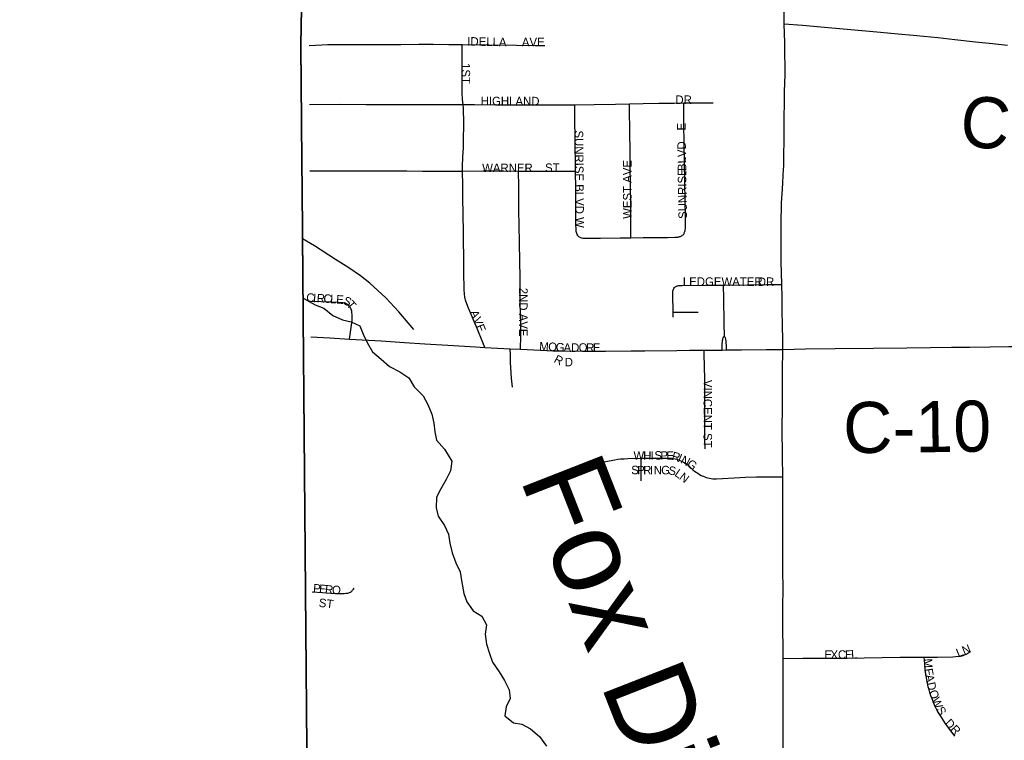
# Model space of a CAD drawing. Header units: feet. Extents: x 2113747 to 29971100, y 960708 to 6252803.
# Tile 12 of 225: x 2272193 to 2277977, y 1110936 to 1115169. Entities that reach past the tile are written whole.
import ezdxf

# ---------------------------------------------------------------- set-up
doc = ezdxf.new("R2010")
doc.units = ezdxf.units.FT
doc.header["$MEASUREMENT"] = 0
doc.linetypes.add('OhDOT_USTN3', pattern=[0.22, 0.165, -0.055])
doc.linetypes.add('rr2', pattern=[0])
for name, color, linetype in [('0_Xref', 7, 'Continuous'), ('GM_X_Adjacent_County', 251, 'OhDOT_USTN3'), ('GM_X_City_Street', 251, 'Continuous'), ('GM_X_City_Street_Text', 251, 'Continuous'), ('GM_X_County', 251, 'OhDOT_USTN3'), ('GM_X_County_Road', 3, 'Continuous'), ('GM_X_County_Road_Text', 3, 'Continuous'), ('GM_X_Minor_River', 5, 'Continuous'), ('GM_X_Minor_River_Text', 5, 'Continuous'), ('GM_X_Rail_Line', 251, 'rr2'), ('GM_X_Township', 7, 'OhDOT_USTN3'), ('GM_X_Township_Road', 4, 'Continuous'), ('GM_X_Township_Subdivision', 4, 'Continuous'), ('GM_X_Township_Subdivision_Text', 4, 'Continuous')]:
    doc.layers.add(name, color=color, linetype=linetype)
doc.styles.add('Styledgn030', font='dgn030.shx')
doc.styles.add('Styledgn031', font='dgn031.shx')

# ---------------------------------------------------------------- blocks, each defined once
blk = doc.blocks.new('POR')
at = {"layer": 'GM_X_Adjacent_County', "flags": 128}
blk.add_lwpolyline([(2192629.9, 1167519.5), (2192631.2, 1170403.5), (2192632.8, 1173672.8), (2192633.8, 1175629.5), (2192671.1, 1181169.3), (2192669.3, 1184775.1), (2192667.8, 1187766.9), (2192660.9, 1188884.7), (2192638, 1192623.1), (2192637, 1192687), (2192624.5, 1194837.8), (2192737.6, 1194839.7), (2198605.6, 1194974.2), (2199009.7, 1194982.8), (2204631.8, 1195039.6), (2205347.9, 1195050.5), (2205386.6, 1195051.1), (2205910.4, 1195059.1), (2205996.9, 1195060.4), (2208466.7, 1195086.6), (2214754.4, 1195227), (2218436, 1195308), (2224284, 1195428.9), (2225752.4, 1195457.9), (2225462.4, 1195534.2), (2225401.5, 1195595.2), (2225364.4, 1195690.5), (2225385.6, 1195870.7), (2225422.7, 1195968.7), (2225454.5, 1196101.2), (2225555.1, 1196175.4), (2225730, 1196146.2), (2225936.7, 1196103.9), (2226103.6, 1195950.2), (2226196.3, 1195762.1), (2226318.2, 1195778), (2226413.6, 1195876), (2226477.1, 1196119.8), (2226432.1, 1196339.7), (2226254.6, 1196527.8), (2226111.5, 1196633.7), (2226016.1, 1196776.8), (2225706.3, 1197037.8), (2225597.5, 1197214), (2225541.9, 1197428.6), (2225549.8, 1197574.3), (2225533.9, 1197682.9), (2225510.1, 1197751.8), (2225433.3, 1197823.4), (2225319.3, 1197810.1), (2225163, 1197849.8), (2225022.6, 1197884.3), (2224866.2, 1197995.8), (2224773.6, 1198237.6), (2224766.2, 1198416.3), (2224818.6, 1198832.8), (2224831.8, 1198917.6), (2224868.9, 1199050.1), (2224916.6, 1199124.2), (2224988.2, 1199164), (2225078.2, 1199177.2), (2225210.7, 1199142.8), (2225361.7, 1199058), (2225454.5, 1198986.5), (2225541.9, 1198975.9), (2225626.7, 1199020.9), (2225653.2, 1199068.6), (2225634.6, 1199164), (2225576.3, 1199317.6), (2225558.1, 1199409.1), (2225502.1, 1199640.9), (2225359.1, 1199810.4), (2225210.7, 1199887.3), (2225033.2, 1199916.4), (2224903.4, 1199927), (2224733.8, 1199887.3), (2224588.1, 1199836.9), (2224426.5, 1199852.8), (2224304.6, 1199924.4), (2224140.3, 1200009.2), (2224033.1, 1200099.2), (2223933.7, 1200223.8), (2223870.1, 1200324.4), (2223843.6, 1200456.9), (2223875.4, 1200570.8), (2223989.3, 1200713.9), (2224135, 1200891.4), (2224264.9, 1201013.3), (2224315.2, 1201058.3), (2224325.8, 1201095.4), (2224307.2, 1201143.1), (2224270.1, 1201185.5), (2224190.7, 1201257), (2224050.2, 1201262.3), (2223875.4, 1201254.4), (2223719.1, 1201259.7), (2223624.4, 1201296.8), (2223554.8, 1201352.4), (2223464.7, 1201458.4), (2223422.3, 1201569.7), (2223427.6, 1201646.5), (2223462.1, 1201752.5), (2223552.1, 1201842.6), (2223692.6, 1201903.5), (2223840.9, 1201967.1), (2223893.9, 1201998.9), (2223939, 1202043.9), (2223962.8, 1202134), (2223909.8, 1202269.1), (2223851.5, 1202340.7), (2223774.7, 1202356.6), (2223692.6, 1202348.6), (2223578.6, 1202303.6), (2223491.2, 1202258.5), (2223382.6, 1202226.8), (2223303.1, 1202247.9), (2223247.5, 1202300.9), (2223215.7, 1202377.8), (2223197.1, 1202483.7), (2223244.8, 1202642.7), (2223353.4, 1202799), (2223454.1, 1202942.1), (2223462.1, 1203018.9), (2223462.1, 1203064), (2223390.5, 1203188.5), (2223235.7, 1203282.8), (2223181.3, 1203339.3), (2223130.4, 1203395.8), (2223116.3, 1203463.6), (2223153, 1203562.4), (2223226.5, 1203633.1), (2223288.6, 1203695.2), (2223316.9, 1203765.9), (2223297.1, 1203887.3), (2223251.9, 1203949.5), (2223175.6, 1203974.9), (2223085.2, 1203955.1), (2223006.1, 1203918.4), (2222935.5, 1203853.4), (2222850.7, 1203698), (2222740.6, 1203607.6), (2222675.6, 1203593.5), (2222616.2, 1203610.5), (2222559.7, 1203698), (2222463.7, 1204073.8), (2222458, 1204285.7), (2222497.6, 1204359.1), (2222596.5, 1204452.4), (2222805.5, 1204585.1), (2222929.8, 1204675.6), (2222992, 1204740.5), (2223006.1, 1204788.6), (2222972.2, 1204847.9), (2222910.1, 1204912.9), (2222760.3, 1204955.2), (2222599.3, 1204969.4), (2222480.6, 1205008.9), (2222404.4, 1205076.7), (2222263.1, 1205240.6), (2222181.2, 1205336.6), (2222079.5, 1205407.3), (2221966.5, 1205441.2), (2221881.7, 1205472.2), (2221797, 1205516.5), (2221703.7, 1205619.2), (2221630.3, 1205687), (2221562.5, 1205698.3), (2221463.6, 1205681.3), (2221311, 1205613.5), (2221195.2, 1205576.8), (2221070.9, 1205582.4), (2220859, 1205622), (2220743.2, 1205681.3), (2220576.5, 1205822.6), (2220455, 1205944), (2220302.4, 1206023.1), (2220181, 1206074), (2220090.6, 1206150.3), (2220048.2, 1206308.5), (2220039.7, 1206483.6), (2219974.7, 1206616.4), (2219935.2, 1206709.7), (2219898.5, 1206817), (2219906.9, 1206918.7), (2220005.8, 1207031.7), (2220152.7, 1207136.3), (2220291.1, 1207226.7), (2220373.1, 1207288.8), (2220421.9, 1207378.1), (2220410.9, 1207565.9), (2220407.2, 1207760.7), (2220339.7, 1208008), (2220291, 1208255.3), (2220324.8, 1208431.4), (2220444.6, 1208768.6), (2220470.9, 1208944.7), (2220422.2, 1209154.5), (2220328.5, 1209281.8), (2220103.7, 1209491.7), (2219826.5, 1209709), (2219691.6, 1209851.3), (2219429.3, 1210203.5), (2219283.2, 1210473.3), (2219245.7, 1210694.3), (2219320.7, 1211065.2), (2219356.9, 1211201.2), (2219410.6, 1211402.4), (2219451.8, 1211743.4), (2219388.1, 1211971.9), (2219215.8, 1212230.4), (2219028.4, 1212466.5), (2218661.3, 1212777.4), (2218365.3, 1213088.4), (2218207.9, 1213346.9), (2218114.2, 1213710.3), (2218088, 1214032.6), (2218118, 1214403.5), (2218200.4, 1214647), (2218372.8, 1214973), (2218440.2, 1215096.6), (2218541.4, 1215411.3), (2218635, 1215696.1), (2218743.7, 1215898.4), (2218886.1, 1216149.4), (2219047.2, 1216370.4), (2219095.9, 1216516.6), (2219144.6, 1216741.4), (2219144.6, 1216921.2), (2219118.3, 1217142.2), (2219133.3, 1217333.3), (2219144.6, 1217520.7), (2219065.9, 1217816.6), (2219058.4, 1218048.9), (2219054.6, 1218326.2), (2219075.1, 1218515), (2219103.6, 1218655.5), (2219090, 1218753.5), (2219032.2, 1218921.9), (2218878.6, 1219180.4), (2218788.6, 1219296.6), (2218691.2, 1219360.2), (2218575.1, 1219379), (2218297.8, 1219382.7), (2217968.1, 1219292.8), (2217739.6, 1219274.1), (2217544.8, 1219307.8), (2217436.1, 1219296.6), (2217237.5, 1219296.6), (2217140.1, 1219345.3), (2217039, 1219457.7), (2216781, 1219756.6), (2216623.1, 1220057.1), (2216570, 1220251), (2216533.2, 1220570.4), (2216540.7, 1220686.5), (2216551.9, 1220843.9), (2216668.1, 1220915.1), (2216847.9, 1220915.1), (2217027.7, 1220836.4), (2217394.9, 1220686.5), (2217522.3, 1220769), (2217675.9, 1220956.3), (2217732.1, 1221094.9), (2217720.9, 1221244.8), (2217683.4, 1221394.7), (2217559.6, 1221466.3), (2217447.4, 1221394.7), (2217323.7, 1221398.4), (2217147.6, 1221465.8), (2216990.3, 1221615.7), (2216922.8, 1221671.9), (2216776.7, 1221754.3), (2216638.1, 1221784.3), (2216499.5, 1221758.1), (2216364.6, 1221701.9), (2216282.2, 1221679.4), (2216188.5, 1221761.8), (2216154.8, 1221904.2), (2216195, 1221993.3), (2217854.6, 1222013.8), (2218902.3, 1222026.2), (2221110.2, 1222044.8), (2224969.7, 1222054.4), (2226270.9, 1222054.4), (2227184.2, 1222047.2), (2228798.4, 1222028), (2230481.2, 1221983), (2231335, 1221970.9), (2233013.3, 1221964.2), (2233375.5, 1221985.7), (2235298.9, 1222030.3), (2235886, 1222018.9), (2238008.6, 1221951.6), (2239797.9, 1221947.1), (2240042.3, 1221946.5), (2240473.1, 1221945.4), (2240926.8, 1221944.3), (2242478.9, 1221940.4), (2243220.1, 1221938.8), (2246206.9, 1221908.5), (2259652.5, 1221764.6), (2265464.6, 1221710.9), (2271661.6, 1221657), (2271878.3, 1221655.1), (2272245.5, 1221652), (2272941.3, 1221646.2), (2272946, 1221095.4), (2272949.1, 1220734.4), (2272952.1, 1220381.2), (2272955.4, 1219996), (2272959.4, 1219526.6), (2272961.9, 1219224.8), (2272968.2, 1218487.3), (2272977.4, 1217406), (2272974.8, 1216501), (2272990.9, 1215563.4), (2273071.2, 1206556.1), (2273192.8, 1198453.5), (2273152, 1195400.2), (2273227.8, 1192712.3), (2273176, 1191452.9), (2273163.7, 1190519), (2273216.2, 1187364.3), (2273321.3, 1182083.5), (2273359.1, 1179653.6), (2273351.3, 1179125), (2273357.7, 1177775.8), (2273384.1, 1177023.3), (2273394.3, 1176620.2), (2273391.7, 1176176.2), (2273414.8, 1174719.8), (2273428, 1173103.9), (2273425.8, 1173043.6), (2273462.1, 1168895.5), (2273464.5, 1168621), (2273485.8, 1167056), (2273539.3, 1163371.7), (2273559.6, 1160545.6), (2273585.4, 1158808.2), (2273596.3, 1155295.4), (2273631.6, 1150488), (2273636.5, 1149823), (2273644.5, 1148717.3), (2273648.4, 1148193.1), (2273652, 1147705.5), (2273706.6, 1144116.6), (2273707.6, 1143905.8), (2273727.1, 1137671.6), (2273735.1, 1134958.5), (2273761.9, 1131307.3), (2273776.3, 1128907.7), (2273781.7, 1128012.6), (2273782.4, 1127896.3), (2273784.2, 1127598.8), (2273791.5, 1126394.8), (2273793.6, 1126045), (2273794.2, 1125937.8), (2273799.7, 1125028), (2273809.4, 1124393.2), (2273866, 1121326.5), (2273859.4, 1119169.8), (2273876.6, 1118816.7), (2273877.6, 1116829.3), (2273844.6, 1115019.5), (2273847.8, 1114656.2), (2273851, 1114280.8), (2273852.3, 1114201.4), (2273856.5, 1113636.4), (2273857.2, 1113574.9), (2273859.5, 1113280.7), (2273861.4, 1113068.9), (2273868, 1112293.9), (2273872.2, 1111793.8), (2273877.5, 1111173.5), (2273881.1, 1110747.6), (2273883.9, 1110420.3), (2273884.8, 1110318.2), (2273888.6, 1109866.3), (2273890, 1109707.5), (2273891.8, 1109492.1), (2273890.4, 1108659.3), (2273894.8, 1107881.1), (2273927.6, 1105260.2), (2273922.8, 1103968.8), (2273943.7, 1101977.2), (2274002.6, 1096381.5), (2274018.6, 1094549.4), (2274044.9, 1093010.2), (2274048.7, 1092052.6), (2274067.2, 1090515.4), (2273842.4, 1090510.7), (2272585.3, 1090487.3), (2271751, 1090471.4), (2270733.1, 1090435.2), (2268200, 1090404.7), (2267777.9, 1090417.9), (2267760.3, 1089303.9), (2267673.8, 1087761.6), (2267628.1, 1085889.8), (2267594, 1084591.7), (2267582.7, 1084034.8), (2267570.3, 1083741), (2267407.2, 1076550.8), (2267310.2, 1072879), (2267224, 1068545.6), (2267218.3, 1067679.9), (2267123.1, 1064546.5), (2267119.1, 1064405.2), (2267104.5, 1064277.9), (2267008.7, 1060529.1), (2266029.7, 1060557.9), (2264763.9, 1060590.1), (2264178.8, 1060604.7), (2263522.7, 1060622.5), (2262904.9, 1060648.5), (2262577.6, 1060658), (2262494, 1060660.5), (2262467.7, 1060661.6), (2262069.3, 1060670.2), (2259905, 1060723.2), (2259350.2, 1060738.4), (2254917, 1060859.8), (2252021.6, 1060939.2), (2251064.1, 1060965.4), (2247613.1, 1061077.2), (2245772.7, 1061157), (2240478.8, 1061338.5), (2240258.8, 1061346.5), (2239174.2, 1061389.9), (2237828.1, 1061435.5), (2234872.6, 1061543.7), (2228637.7, 1061772), (2226856.4, 1061837.2), (2226221.3, 1061860.2), (2224371, 1061928), (2218716.2, 1062135.2), (2216024.1, 1062233.7), (2214252.3, 1062298.5), (2212077.5, 1062441.6), (2210447.7, 1062486), (2205425.9, 1062621.2), (2204591.8, 1062651.7), (2204074.2, 1062670.6), (2204061.3, 1063896.1), (2204018.7, 1067962.2), (2204017.8, 1068050.4), (2203986, 1071081.2), (2203969.1, 1073268.3), (2203919.7, 1078642.6), (2203897.5, 1079534.1), (2203924.1, 1083121.6), (2203902.3, 1084169), (2203923.9, 1085136.9), (2203915.9, 1085866.3), (2203909.3, 1086297.6), (2203904.8, 1086751.9), (2203874, 1089335.2), (2203868.8, 1089766.1), (2203327, 1089754.3), (2199689.1, 1089719.7), (2199501.9, 1089724.5), (2198608.4, 1089725.7), (2198226.9, 1089714.9), (2197797.6, 1089712.6), (2197121.5, 1089708), (2195423.4, 1089702.7), (2195255.6, 1089694.6), (2194546.9, 1089678.2), (2193306.3, 1089676.1), (2192605.8, 1089671.9), (2192619.6, 1092103.3), (2192625.3, 1092537.8), (2192655.8, 1094119.7), (2192658.9, 1095336.3), (2192658, 1095922.6), (2192588.6, 1099321.9), (2192674.5, 1103192.8), (2192654.8, 1107795.5), (2192654.1, 1108034.1), (2192653, 1108439.7), (2192666.1, 1108661.5), (2192655.7, 1108900), (2192656.8, 1109082.6), (2192653.9, 1109924.3), (2192636.4, 1110046.8), (2192644.4, 1110728.7), (2192636.8, 1111737.7), (2192634.1, 1112042.6), (2192629.5, 1112563.6), (2192567, 1113876.2), (2192570.8, 1115766.5), (2192562.7, 1116200.3), (2192562.2, 1116521.2), (2192561.7, 1116842), (2192568.4, 1119398.8), (2192556.7, 1120002.2), (2192551.5, 1123337.2), (2192552.2, 1123393.2), (2192559.7, 1126775.7), (2192557.3, 1127768), (2192541.4, 1130026.9), (2192543.4, 1132645.5), (2192543.5, 1135846.7), (2192542.4, 1136084.5), (2192539.5, 1136744.2), (2192530.1, 1137575), (2192539.4, 1140482.2), (2192538.9, 1143380.8), (2192552.3, 1147211.2), (2192555.8, 1148675.9), (2192557.2, 1148924), (2192558, 1149453.5), (2192561.9, 1150576.9), (2192568.8, 1152460.6), (2192570.2, 1152862.8), (2192571.3, 1153175.8), (2192574.9, 1154176.3), (2192587.8, 1155252.3), (2192594.1, 1158494.9), (2192604.3, 1162456.4), (2192620.3, 1166969.1), (2192629.9, 1167519.5)], dxfattribs=at)
at = {"layer": 'GM_X_City_Street', "flags": 128}
for points in [[(2273893, 1115017.5), (2273968.3, 1115021.3), (2274002.9, 1115022.7), (2274041.2, 1115023.4), (2274153.7, 1115023.7), (2274284.2, 1115023.7), (2274431.5, 1115023.9), (2274537.4, 1115024.4), (2274622.7, 1115024.8), (2274714.4, 1115024), (2274793.1, 1115022.7)], [(2274797.4, 1114670.9), (2274796.1, 1114685.2), (2274794.8, 1114701.7), (2274793, 1114738), (2274791.7, 1114795.3), (2274791.6, 1114844.3), (2274792.4, 1114916.5), (2274793.1, 1115022.7)], [(2274793.1, 1115022.7), (2274948.5, 1115020.8), (2275110.7, 1115019.6), (2275221.7, 1115018.1), (2275277, 1115017.5)], [(2275453.8, 1114669.5), (2275567.6, 1114671.3), (2275692.7, 1114673.2), (2275774.7, 1114674.4)], [(2275774.7, 1114674.4), (2275856, 1114676.1), (2275947.7, 1114677.9), (2276037.1, 1114679.1), (2276095.4, 1114679.7)], [(2275783.1, 1113888.5), (2275782.9, 1113950.6), (2275782.3, 1114079.5), (2275780.4, 1114203.3), (2275779.2, 1114304.3), (2275778.7, 1114391.9), (2275777.4, 1114512.5), (2275775.4, 1114642.3), (2275774.7, 1114674.4)], [(2276090.3, 1113904.7), (2276092.6, 1113907.5), (2276094.2, 1113910), (2276095.9, 1113913), (2276097.4, 1113916.9), (2276099.1, 1113921), (2276100.7, 1113925.3), (2276101.9, 1113930.5), (2276102.9, 1113935.5), (2276103.6, 1113942.4), (2276104.3, 1113951.8), (2276104.8, 1113968.3), (2276104.2, 1114011.1), (2276102.4, 1114105.5), (2276101, 1114214.9), (2276098.4, 1114333.5), (2276096.5, 1114424.7), (2276095, 1114576.4), (2276095.4, 1114679.7)], [(2276095.4, 1114679.7), (2276181.8, 1114680.1), (2276267.7, 1114681.2)], [(2273894.7, 1114671.7), (2274074.3, 1114672.4), (2274228.5, 1114671.7), (2274386.2, 1114671.2), (2274537.2, 1114670.1), (2274660.3, 1114670.6), (2274797.4, 1114670.9)], [(2274795, 1114279.5), (2274794.7, 1114306.6), (2274796.7, 1114361), (2274799.3, 1114418.8), (2274800.7, 1114478.9), (2274801.2, 1114538), (2274801.3, 1114586.6), (2274800.8, 1114624), (2274799.6, 1114647.9), (2274797.4, 1114670.9)], [(2274797.4, 1114670.9), (2274864.4, 1114670.8), (2274987.9, 1114668.9), (2275094.8, 1114668.2), (2275219.8, 1114668.2), (2275372.9, 1114668.1), (2275453.8, 1114669.5)], [(2275458.3, 1114279.7), (2275457.5, 1114335.3), (2275456.2, 1114418.7), (2275455.4, 1114489.2), (2275455, 1114565.3), (2275454.2, 1114620.2), (2275453.8, 1114669.5)], [(2273897.1, 1114280.2), (2273969.2, 1114280.6), (2274111.8, 1114280.7), (2274267.6, 1114281.4), (2274401.8, 1114280.9), (2274467.4, 1114280.8), (2274558.6, 1114279.8), (2274641.9, 1114278.5), (2274722.7, 1114279.1), (2274795, 1114279.5)], [(2274795, 1114279.5), (2274916.5, 1114280.7), (2275037.1, 1114280.7), (2275123.7, 1114279.7)], [(2274925.8, 1113243.4), (2274913.6, 1113273), (2274879.7, 1113355), (2274829, 1113474), (2274819.1, 1113499.7), (2274811.9, 1113520.8), (2274809.5, 1113529.6), (2274807.6, 1113539.4), (2274805.4, 1113558.4), (2274803.9, 1113581.7), (2274803.3, 1113607.4), (2274802.1, 1113663.2), (2274801.4, 1113727.5), (2274800, 1113917.5), (2274798, 1114028.3), (2274796.1, 1114119.9), (2274795.9, 1114197.6), (2274795, 1114279.5)], [(2275135.4, 1113233.4), (2275136.6, 1113310.9), (2275136.4, 1113380.5), (2275135.4, 1113441.5), (2275133.8, 1113506.3), (2275132.3, 1113650.2), (2275130.5, 1113754.9), (2275128.9, 1113855.2), (2275127.1, 1113967.5), (2275125.8, 1114042.7), (2275125.8, 1114111.4), (2275124.7, 1114190), (2275123.7, 1114279.7)], [(2275123.7, 1114279.7), (2275207.1, 1114279.3), (2275280.1, 1114279.4), (2275424.5, 1114279.7), (2275458.3, 1114279.7)], [(2275475.8, 1113895.4), (2275473.5, 1113898.1), (2275470.9, 1113902), (2275468.5, 1113906.8), (2275465.9, 1113912.9), (2275464, 1113919.2), (2275462.6, 1113925.7), (2275461.9, 1113931.8), (2275461.2, 1113940.8), (2275460.4, 1113963.1), (2275460.1, 1114074.7), (2275459.5, 1114176.2), (2275458.3, 1114279.7)], [(2275475.8, 1113895.4), (2275479.6, 1113892.5), (2275483.4, 1113890.7), (2275487.6, 1113889), (2275493.7, 1113887.5), (2275500.5, 1113886.4), (2275508.2, 1113885.7), (2275517.1, 1113885.6), (2275605.8, 1113885.8), (2275721.1, 1113887.4), (2275783.1, 1113888.5)], [(2275783.1, 1113888.5), (2275856.2, 1113889.1), (2275928.3, 1113889.5), (2275999.5, 1113889.7), (2276042.1, 1113891), (2276052.5, 1113891.7), (2276058.5, 1113892.4), (2276063, 1113893), (2276066.8, 1113893.6), (2276070.7, 1113894.5), (2276074.5, 1113895.9), (2276078, 1113897.2), (2276081.7, 1113898.9), (2276084.8, 1113900.6), (2276087.6, 1113902.3), (2276090.3, 1113904.7)], [(2276031.5, 1113450.4), (2276029.3, 1113554.2), (2276029.5, 1113562.5), (2276029.9, 1113570.1), (2276030.5, 1113574.9), (2276031.6, 1113580.6), (2276033.4, 1113585.7), (2276036.2, 1113590.7), (2276039.8, 1113595.2), (2276042.3, 1113597.7), (2276045.3, 1113600.1)], [(2276045.3, 1113600.1), (2276048.4, 1113601.9), (2276051.6, 1113603.5), (2276055.2, 1113604.9), (2276058.7, 1113605.9), (2276064.5, 1113607.2), (2276070.8, 1113607.9), (2276078.3, 1113608.1), (2276085.6, 1113608.3), (2276223.4, 1113609.2), (2276327.4, 1113610.2)], [(2276327.4, 1113610.2), (2276467, 1113611.3), (2276580.3, 1113612.5), (2276670.4, 1113612.7)], [(2276332.8, 1113310.1), (2276331.2, 1113386), (2276328.8, 1113530.7), (2276327.4, 1113610.2)], [(2274131.1, 1113292), (2274138.6, 1113346.6), (2274144.1, 1113389.1), (2274145.5, 1113402.7), (2274146.2, 1113415.7), (2274146.8, 1113428.6), (2274146.3, 1113440), (2274145.2, 1113447.9), (2274143.6, 1113456.1), (2274142, 1113462.5), (2274139.7, 1113468.5), (2274137, 1113474.4), (2274133.8, 1113479.8), (2274130.2, 1113484.8), (2274126, 1113489.6), (2274121.6, 1113494), (2274117.1, 1113497.1), (2274111.8, 1113500.6), (2274105.8, 1113503.2), (2274099.2, 1113504.7), (2274090.6, 1113505.8), (2274067.3, 1113507.8), (2274019.4, 1113510.2), (2273964, 1113512.1), (2273901.3, 1113513.9)], [(2276031.5, 1113450.4), (2276109.2, 1113451.1), (2276178.7, 1113451.6)], [(2276032.2, 1113421.2), (2276031.5, 1113450.4)], [(2273902.6, 1113306.6), (2274014.7, 1113299.4), (2274131.1, 1113292)], [(2274131.1, 1113292), (2274205, 1113288.1), (2274316, 1113281.7), (2274452.8, 1113273.3), (2274573.2, 1113264.9), (2274707.3, 1113256.6), (2274871.5, 1113246.5), (2274925.8, 1113243.4)], [(2276320.4, 1113228.5), (2276320.3, 1113258.4), (2276320.2, 1113267.6), (2276321, 1113276.5), (2276321.9, 1113283.5), (2276322.7, 1113290), (2276324.3, 1113295.3), (2276326, 1113299.3), (2276329.7, 1113306), (2276332.8, 1113310.1)], [(2276344.7, 1113228.8), (2276344.6, 1113232.6), (2276344.2, 1113258.1), (2276344.1, 1113263.4), (2276342.6, 1113278.5), (2276340.6, 1113291.6), (2276338.8, 1113299.2), (2276337.5, 1113302.7), (2276335.5, 1113306.1), (2276332.8, 1113310.1)], [(2274925.8, 1113243.4), (2275074.6, 1113236.3)], [(2275088.7, 1113010.6), (2275082.1, 1113064), (2275076.6, 1113156), (2275075.4, 1113202), (2275074.6, 1113236.3)], [(2275074.6, 1113236.3), (2275135.4, 1113233.4)], [(2275135.4, 1113233.4), (2275251.8, 1113227.5), (2275324.6, 1113224.6), (2275387.6, 1113223.1), (2275498.5, 1113221.6), (2275634.3, 1113222), (2275785.7, 1113223.7)], [(2275785.7, 1113223.7), (2275864.8, 1113224.4)], [(2275607.9, 1112567.1), (2275655.6, 1112577.5), (2275689.5, 1112584.1), (2275706.9, 1112586.7), (2275723, 1112588.4), (2275743.8, 1112590.1), (2275765.3, 1112590.9), (2275843.6, 1112592.4)], [(2275843.6, 1112592.4), (2275907.5, 1112593.1), (2275994.5, 1112593.8), (2276008.5, 1112593.2), (2276021.8, 1112592.6), (2276032.3, 1112591.3), (2276042.7, 1112589.3), (2276053.7, 1112586.4), (2276063.8, 1112582.7), (2276081.4, 1112575.3), (2276092.2, 1112569.8), (2276101.9, 1112563.9), (2276112, 1112557.1), (2276121.8, 1112549.3), (2276148.3, 1112525.3), (2276157.6, 1112517.6), (2276166.6, 1112510.6), (2276175.8, 1112504.3), (2276186.3, 1112497.8), (2276196.7, 1112492.2), (2276207.2, 1112487.1), (2276217.5, 1112483.1), (2276226.3, 1112480.1), (2276235.7, 1112477.5), (2276245.8, 1112475.2), (2276255.6, 1112473.3), (2276265, 1112472), (2276275.5, 1112471.3), (2276286, 1112471.3), (2276322.4, 1112473.4), (2276391, 1112477.5), (2276456.8, 1112481.1), (2276522.3, 1112482.8), (2276587.3, 1112483.8), (2276633.6, 1112483.4), (2276675.5, 1112483.1)], [(2275843.8, 1112460.6), (2275843.8, 1112531.4), (2275843.6, 1112592.4)], [(2273911.5, 1111808.1), (2273972.7, 1111803.6), (2274020.1, 1111800.9), (2274055.5, 1111799), (2274085.9, 1111798.3), (2274098.6, 1111798.6), (2274108.6, 1111799.2), (2274114.5, 1111799.9), (2274120.8, 1111801), (2274125.9, 1111802.6), (2274131.4, 1111804.4), (2274136.5, 1111806.8), (2274139.7, 1111808.8), (2274143.2, 1111811.4), (2274146.2, 1111814.2), (2274149.1, 1111817.2), (2274153.6, 1111823.3), (2274157.9, 1111829.7)]]:
    blk.add_lwpolyline(points, dxfattribs=at)
at = {"layer": 'GM_X_County', "flags": 128}
blk.add_lwpolyline([(2353397.3, 1222450.6), (2356857.8, 1222526.2), (2358764.2, 1222567.9), (2364179.8, 1222723), (2365829.3, 1222755.4), (2369644.5, 1222836), (2372194.3, 1222881.1), (2374472.3, 1222923.6), (2379690, 1223029.2), (2379735.3, 1219825.9), (2379742.5, 1219374.1), (2379833.5, 1216178.2), (2380013.7, 1209139.3), (2380002.9, 1203412.7), (2380022.1, 1202248.7), (2380179.5, 1195355.7), (2380181.1, 1194352.1), (2380358.7, 1187411.8), (2380412.2, 1186569.4), (2380419, 1184192.9), (2380463.4, 1181822.8), (2380682.1, 1170162.6), (2380745.6, 1166807.5), (2380770.9, 1165044.4), (2380823.5, 1161381.7), (2380824.4, 1161039), (2380878.4, 1157551.6), (2380892.1, 1156694), (2381025.8, 1152330.2), (2381034.1, 1152022.9), (2381157.7, 1145149.6), (2381235.2, 1140057.3), (2381268.9, 1137567.7), (2381333.6, 1132856.3), (2381336.2, 1132676.3), (2381342.7, 1132209.7), (2381380.2, 1130882.5), (2381387.9, 1130504.3), (2381408.6, 1129490.6), (2381421.5, 1128859.1), (2381523.9, 1123852.6), (2381544, 1122871.8), (2381624.1, 1118858), (2381679.2, 1116097), (2382044.1, 1104151.5), (2382074.4, 1096083.3), (2382125.5, 1091786.6), (2380307.4, 1091765.7), (2379220.6, 1091753.5), (2378988.2, 1091750.9), (2374063.3, 1091695.8), (2368828.8, 1091636.7), (2365146.5, 1091594.1), (2364291.2, 1091584.2), (2363494.4, 1091575), (2360810.6, 1091544.4), (2360599, 1091542), (2358847.6, 1091522.2), (2355371.4, 1091476.5), (2352195.1, 1091434.8), (2348514, 1091386.5), (2345660.7, 1091348.1), (2342696.5, 1091308), (2341798.6, 1091295.9), (2335156.9, 1091206), (2333215.9, 1091179.6), (2331836.7, 1091160.8), (2328725.2, 1091118.3), (2328614.6, 1091116.8), (2326938, 1091094), (2326731.9, 1091091.2), (2324107.7, 1091055.6), (2318106.7, 1090974.3), (2313863.2, 1090916.7), (2307056.5, 1090902.7), (2301402.5, 1090840.2), (2299895.2, 1090830.9), (2299145.4, 1090827), (2298147.3, 1090820), (2294564.9, 1090799.7), (2294189.7, 1090794.9), (2291695.4, 1090779.5), (2287536.2, 1090732.9), (2283974.2, 1090692.1), (2281183.7, 1090660.2), (2280571.3, 1090645.8), (2279736.9, 1090638.3), (2276110.5, 1090564), (2275964.5, 1090560.6), (2275353.8, 1090543.6), (2275299.8, 1090544.7), (2274067.2, 1090515.4), (2274048.7, 1092052.6), (2274044.9, 1093010.2), (2274018.6, 1094549.4), (2274002.6, 1096381.5), (2273943.7, 1101977.2), (2273922.8, 1103968.8), (2273927.6, 1105260.2), (2273894.8, 1107881.1), (2273890.4, 1108659.3), (2273891.8, 1109492.1), (2273890, 1109707.5), (2273888.6, 1109866.3), (2273884.8, 1110318.2), (2273883.9, 1110420.3), (2273881.1, 1110747.6), (2273877.5, 1111173.5), (2273872.2, 1111793.8), (2273868, 1112293.9), (2273861.4, 1113068.9), (2273859.5, 1113280.7), (2273857.2, 1113574.9), (2273856.5, 1113636.4), (2273852.3, 1114201.4), (2273851, 1114280.8), (2273847.8, 1114656.2), (2273844.6, 1115019.5), (2273877.6, 1116829.3), (2273876.6, 1118816.7), (2273859.4, 1119169.8), (2273866, 1121326.5), (2273809.4, 1124393.2), (2273799.7, 1125028), (2273794.2, 1125937.8), (2273793.6, 1126045), (2273791.5, 1126394.8), (2273784.2, 1127598.8), (2273782.4, 1127896.3), (2273781.7, 1128012.6), (2273776.3, 1128907.7), (2273761.9, 1131307.3), (2273735.1, 1134958.5), (2273727.1, 1137671.6), (2273707.6, 1143905.8), (2273706.6, 1144116.6), (2273652, 1147705.5), (2273648.4, 1148193.1), (2273644.5, 1148717.3), (2273636.5, 1149823), (2273631.6, 1150488), (2273596.3, 1155295.4), (2273585.4, 1158808.2), (2273559.6, 1160545.6), (2273539.3, 1163371.7), (2273485.8, 1167056), (2273464.5, 1168621), (2273462.1, 1168895.5), (2273425.8, 1173043.6), (2273428, 1173103.9), (2273414.8, 1174719.8), (2273391.7, 1176176.2), (2273394.3, 1176620.2), (2273384.1, 1177023.3), (2273357.7, 1177775.8), (2273351.3, 1179125), (2273359.1, 1179653.6), (2273321.3, 1182083.5), (2273216.2, 1187364.3), (2273163.7, 1190519), (2273176, 1191452.9), (2273227.8, 1192712.3), (2273152, 1195400.2), (2273192.8, 1198453.5), (2273071.2, 1206556.1), (2272990.9, 1215563.4), (2272974.8, 1216501), (2272977.4, 1217406), (2272968.2, 1218487.3), (2272961.9, 1219224.8), (2272959.4, 1219526.6), (2272955.4, 1219996), (2272952.1, 1220381.2), (2272949.1, 1220734.4), (2272946, 1221095.4), (2272941.3, 1221646.2), (2274225.6, 1221624.2), (2276583.5, 1221584), (2279435.7, 1221566.7), (2287284, 1221585.8), (2287633.6, 1221586.7), (2288155.2, 1221588), (2289132.5, 1221589), (2291838.4, 1221591.7), (2294723.8, 1221588), (2295595.2, 1221590.6), (2298613, 1221604.6), (2299175.1, 1221608.8), (2303374.4, 1221676), (2308425.8, 1221766), (2313088.3, 1221841.3), (2315599.9, 1221874.5), (2319071, 1221920.3), (2326583.9, 1222060.9), (2327982.2, 1222075.8), (2333341.1, 1222132.7), (2335681.5, 1222157.3), (2338510.3, 1222201), (2341238.8, 1222244.5), (2343737.4, 1222286.4), (2344323.7, 1222288.3), (2349299.7, 1222361.1), (2350843.4, 1222394.8), (2353397.3, 1222450.6)], dxfattribs=at)
at = {"layer": 'GM_X_County_Road', "flags": 128}
for points in [[(2277995.4, 1115018.3), (2277907.4, 1115026.3), (2277807.9, 1115037.3), (2277686.8, 1115050.7), (2277586.6, 1115061.6), (2277463.3, 1115073.8), (2277331.5, 1115085.8), (2277227.7, 1115095.3), (2277074.7, 1115109.3), (2276942.1, 1115121.1), (2276791.5, 1115134.2), (2276684.7, 1115142.2)], [(2276214.3, 1113227.5), (2276268.6, 1113228), (2276320.4, 1113228.5)], [(2276320.4, 1113228.5), (2276344.7, 1113228.8)], [(2276344.7, 1113228.8), (2276432.3, 1113229.7), (2276578.2, 1113231.3), (2276675.4, 1113232.5)], [(2276675.4, 1113232.5), (2276809.1, 1113234.7), (2276982.8, 1113237.2), (2277209.3, 1113239.6), (2277405, 1113242.2), (2277544.4, 1113244.1), (2277666.1, 1113245.4), (2277773.6, 1113246), (2277894.1, 1113247.2), (2278004.4, 1113248.5), (2278087.8, 1113249.8)], [(2275864.8, 1113224.4), (2276054, 1113226)], [(2276054, 1113226), (2276128.2, 1113226.7), (2276214.3, 1113227.5)]]:
    blk.add_lwpolyline(points, dxfattribs=at)
at = {"layer": 'GM_X_Minor_River', "flags": 128}
blk.add_lwpolyline([(2273862, 1113532.1), (2273928.7, 1113494.6), (2273978.8, 1113474.7), (2274033, 1113430.8), (2274089.1, 1113404.9), (2274141.2, 1113395), (2274191.3, 1113371.1), (2274211.5, 1113321.1), (2274235.7, 1113269), (2274265.8, 1113216.9), (2274316, 1113175), (2274366.2, 1113131), (2274426.3, 1113101.1), (2274478.5, 1113065.2), (2274510.7, 1113013.2), (2274562.9, 1112959.2), (2274591, 1112909.2), (2274613.2, 1112851.1), (2274625.4, 1112799), (2274631.5, 1112748.8), (2274641.7, 1112698.7), (2274687.9, 1112646.7), (2274732.2, 1112574.7), (2274724.3, 1112518.5), (2274698.5, 1112468.3), (2274666.6, 1112414), (2274640.7, 1112363.8), (2274638.9, 1112301.6), (2274651.1, 1112251.5), (2274689.3, 1112197.4), (2274711.4, 1112147.4), (2274719.6, 1112093.3), (2274733.8, 1112037.1), (2274756, 1111979.1), (2274780.2, 1111925), (2274788.3, 1111874.9), (2274802.6, 1111798.7), (2274820.7, 1111748.6), (2274856.9, 1111696.6), (2274907, 1111664.6), (2274935.2, 1111614.6), (2274927.4, 1111558.4), (2274935.6, 1111500.3), (2274953.7, 1111446.2), (2274969.9, 1111394.1), (2275010.1, 1111338.1), (2275040.3, 1111288), (2275068.5, 1111231.9), (2275074.6, 1111181.8), (2275050.8, 1111131.6), (2275042.9, 1111079.4), (2275093.1, 1111037.5), (2275143.1, 1111029.6), (2275193.2, 1111003.7), (2275247.4, 1110957.7), (2275287.6, 1110901.7)], dxfattribs=at)
at = {"layer": 'GM_X_Rail_Line', "flags": 128}
blk.add_lwpolyline([(2274509, 1113349.8), (2274420.8, 1113452.1), (2274344.8, 1113534.7), (2274249, 1113621.4), (2274195.8, 1113664.4), (2274126.9, 1113711.6), (2274048.9, 1113760.2), (2273924.7, 1113840.8), (2273855.3, 1113881.8)], dxfattribs=at)
at = {"layer": 'GM_X_Township', "flags": 128}
blk.add_lwpolyline([(2273938.9, 1118798.6), (2275473, 1118799.8), (2276681.8, 1118792.4), (2278025.8, 1118784.1), (2278095.3, 1118774.2), (2278180.8, 1118783.1), (2279101.6, 1118777.4), (2279390.2, 1118775.6), (2284462.4, 1118744.2), (2286495.2, 1118731.7), (2291590.1, 1118700.2), (2291693.7, 1118699.5), (2298612.7, 1118656.7), (2299079.5, 1118653.9), (2299073.2, 1112955.6), (2299072.2, 1110035.2), (2299092.4, 1106995.2), (2299110, 1104924.2), (2299110.4, 1104784.1), (2299120.5, 1100749.6), (2299131.5, 1096371.7), (2299145.4, 1090827), (2298147.3, 1090820), (2294564.9, 1090799.7), (2294189.7, 1090794.9), (2291695.4, 1090779.5), (2287536.2, 1090732.9), (2283974.2, 1090692.1), (2281183.7, 1090660.2), (2280571.3, 1090645.8), (2279736.9, 1090638.3), (2276110.5, 1090564), (2275964.5, 1090560.6), (2275353.8, 1090543.6), (2275299.8, 1090544.7), (2274067.2, 1090515.4), (2274048.7, 1092052.6), (2274044.9, 1093010.2), (2274018.6, 1094549.4), (2274002.6, 1096381.5), (2273943.7, 1101977.2), (2273922.8, 1103968.8), (2273927.6, 1105260.2), (2273894.8, 1107881.1), (2273890.4, 1108659.3), (2273891.8, 1109492.1), (2273890, 1109707.5), (2273888.6, 1109866.3), (2273884.8, 1110318.2), (2273883.9, 1110420.3), (2273881.1, 1110747.6), (2273877.5, 1111173.5), (2273872.2, 1111793.8), (2273868, 1112293.9), (2273861.4, 1113068.9), (2273859.5, 1113280.7), (2273857.2, 1113574.9), (2273856.5, 1113636.4), (2273852.3, 1114201.4), (2273851, 1114280.8), (2273847.8, 1114656.2), (2273844.6, 1115019.5), (2273877.6, 1116829.3), (2273876.6, 1118816.7), (2273938.9, 1118798.6)], dxfattribs=at)
at = {"layer": 'GM_X_Township_Road', "flags": 128}
for points in [[(2276684.7, 1115142.2), (2276683.8, 1115220.9), (2276683.8, 1115292.6)], [(2276688.1, 1114974), (2276686.9, 1115035.5), (2276684.7, 1115142.2)], [(2276666.7, 1113747.6), (2276665.3, 1113821.8), (2276665.4, 1113889), (2276665.9, 1113951.4), (2276666.3, 1114009.1), (2276667.3, 1114049.8), (2276669.1, 1114093.8), (2276672.1, 1114146.5), (2276676, 1114206.1), (2276678.8, 1114258.3), (2276681.1, 1114313.3), (2276682.5, 1114378.2), (2276683, 1114453.4), (2276683.1, 1114524.6), (2276684, 1114590.1), (2276685.9, 1114684.9), (2276686.8, 1114742.7), (2276688, 1114799.7), (2276688.8, 1114842.1), (2276689.2, 1114887.6), (2276688.1, 1114974)], [(2276670.4, 1113612.7), (2276666.7, 1113747.6)], [(2276675.4, 1113232.5), (2276675.2, 1113283.2), (2276674.3, 1113378.9), (2276672.9, 1113455.8), (2276672.1, 1113539.7), (2276670.4, 1113612.7)], [(2276674.8, 1112604), (2276673.1, 1112772.1), (2276673.6, 1112886.6), (2276673.4, 1112984.7), (2276673.8, 1113102.1), (2276675.4, 1113232.5)], [(2276675.5, 1112483.1), (2276674.8, 1112604)], [(2276676.5, 1112243.4), (2276675.8, 1112336), (2276675.5, 1112464.4), (2276675.5, 1112483.1)], [(2276677.8, 1111416.8), (2276677.1, 1111466.1), (2276676, 1111600.5), (2276676.4, 1111715.4), (2276677.3, 1111829.7), (2276676.8, 1111931.3), (2276676, 1112095.2), (2276676.5, 1112243.4)], [(2276678.2, 1109926.1), (2276677.2, 1110004), (2276676.3, 1110096.2), (2276676.2, 1110176.9), (2276676.1, 1110253.9), (2276675.8, 1110345.3), (2276676.3, 1110469.8), (2276676.5, 1110568.1), (2276677.2, 1110659.5), (2276677.8, 1110754.3), (2276677.9, 1110852), (2276677.3, 1110978.7), (2276677.6, 1111086.5), (2276678.7, 1111215.9), (2276678.8, 1111329.2), (2276677.8, 1111416.8)]]:
    blk.add_lwpolyline(points, dxfattribs=at)
at = {"layer": 'GM_X_Township_Subdivision', "flags": 128}
for points in [[(2276219.4, 1112647.4), (2276218.6, 1112698.8), (2276218, 1112832), (2276218, 1112877.4), (2276218.1, 1112927.2), (2276218, 1112961.5), (2276217.3, 1113027), (2276216.9, 1113071.6), (2276215.6, 1113120), (2276214.4, 1113216.8), (2276214.3, 1113227.5)], [(2277506.9, 1111423.9), (2277585.4, 1111424.9), (2277674.1, 1111426.8), (2277692.6, 1111428), (2277710.8, 1111429.7), (2277720, 1111431), (2277728.4, 1111432.6), (2277736.1, 1111434.7), (2277743.4, 1111437.2), (2277749.9, 1111439.9), (2277757.1, 1111443.3), (2277763.4, 1111447.1), (2277769.8, 1111451.5), (2277774.3, 1111455.7), (2277779.2, 1111460.9)], [(2276677.8, 1111416.8), (2276792.8, 1111417.7), (2276956.5, 1111418), (2277054.8, 1111418.7), (2277153.1, 1111420.1), (2277366.2, 1111423.2), (2277461.4, 1111423.8), (2277506.9, 1111423.9)], [(2277685.6, 1110960.9), (2277629.6, 1111036.9), (2277603.2, 1111077.5), (2277592.7, 1111094.7), (2277583.5, 1111111), (2277575.4, 1111127.3), (2277567.9, 1111143), (2277560.2, 1111160.7), (2277553.1, 1111179), (2277546.3, 1111197.2), (2277540.3, 1111215.8), (2277535.5, 1111232.8), (2277530.7, 1111250.2), (2277526, 1111271), (2277521.8, 1111291.4), (2277517.7, 1111315.8), (2277514.3, 1111339.7), (2277511.7, 1111362.2), (2277509.4, 1111384.5), (2277506.9, 1111423.9)]]:
    blk.add_lwpolyline(points, dxfattribs=at)
at = {"layer": 'GM_X_City_Street_Text', "char_height": 50, "attachment_point": 7, "line_spacing_factor": 0.8, "style": 'Styledgn030'}
for s, insert, rotation in [('{\\Fdgn000|c0;\\C256;IDELLA}', (2274822, 1115017.2), 358.8552), ('{\\Fdgn000|c0;\\C256;AVE}', (2275143, 1115012.8), 0.00001), ('{\\Fdgn000|c0;\\C256;1ST}', (2274788.3, 1114914.3), 270), ('{\\Fdgn000|c0;\\C256;HIGHLAND}', (2274901, 1114665.2), 0.00001), ('{\\Fdgn000|c0;\\C256;DR}', (2276045, 1114674), 0.00001), ('{\\Fdgn000|c0;\\C256;SUNRISE BLVD W}', (2275452.7, 1114518.1), 270.4959), ('{\\Fdgn000|c0;\\C256;E}', (2276104.9, 1114518.3), 90), ('{\\Fdgn000|c0;\\C256;BLVD}', (2276109.3, 1114280.6), 91.18896), ('{\\Fdgn000|c0;\\C256;WARNER}', (2274909.8, 1114273.6), 0.00001), ('{\\Fdgn000|c0;\\C256;ST}', (2275279.4, 1114273.6), 0.00001), ('{\\Fdgn000|c0;\\C256;WEST AVE}', (2275788.1, 1113999.1), 90), ('{\\Fdgn000|c0;\\C256;SUNRISE}', (2276113.7, 1113999.2), 90.97247), ('{\\Fdgn000|c0;\\C256;LEDGEWATER}', (2276089, 1113604.8), 0.00001), ('{\\Fdgn000|c0;\\C256;DR}', (2276529, 1113604.8), 0.00001), ('{\\Fdgn000|c0;\\C256;2ND AVE}', (2275127.1, 1113594.3), 270), ('{\\Fdgn000|c0;\\C256;C}', (2273875.3, 1113512.4), 356.50092), ('{\\Fdgn000|c0;\\C256;I}', (2273914.9, 1113510), 356.53384), ('{\\Fdgn000|c0;\\C256;R}', (2273936.8, 1113508.7), 356.50092), ('{\\Fdgn000|c0;\\C256;C}', (2273976.4, 1113506.3), 356.51067), ('{\\Fdgn000|c0;\\C256;L}', (2274015.9, 1113503.9), 356.53133), ('{\\Fdgn000|c0;\\C256;E}', (2274051, 1113501.7), 356.50036), ('{\\Fdgn000|c0;\\C256;S}', (2274088, 1113501.5), 333.74036), ('{\\Fdgn000|c0;\\C256;T}', (2274109.9, 1113493.4), 309.99094), ('{\\Fdgn000|c0;\\C256;AVE}', (2274837.2, 1113450.9), 292.16892), ('{\\Fdgn000|c0;\\C256;M}', (2275243.8, 1113226.5), 356.55546), ('{\\Fdgn000|c0;\\C256;O}', (2275296.5, 1113223.3), 356.54499), ('{\\Fdgn000|c0;\\C256;G}', (2275340.9, 1113220.6), 356.96406), ('{\\Fdgn000|c0;\\C256;A}', (2275387.8, 1113218.2), 359.30601), ('{\\Fdgn000|c0;\\C256;D}', (2275432.6, 1113217.6), 359.97035), ('{\\Fdgn000|c0;\\C256;O}', (2275476.6, 1113217.6), 359.99285), ('{\\Fdgn000|c0;\\C256;R}', (2275520.6, 1113217.6), 359.99406), ('{\\Fdgn000|c0;\\C256;E}', (2275560.2, 1113217.6), 359.99563), ('{\\Fdgn000|c0;\\C256;R}', (2275327, 1113158.7), 332.47902), ('{\\Fdgn000|c0;\\C256;D}', (2275394.8, 1113132.5), 0.19606), ('{\\Fdgn000|c0;\\C256;W}', (2275798.6, 1112584), 359.8655), ('{\\Fdgn000|c0;\\C256;H}', (2275855.8, 1112583.9), 359.86884), ('{\\Fdgn000|c0;\\C256;I}', (2275899.8, 1112583.8), 359.86889), ('{\\Fdgn000|c0;\\C256;S}', (2275921.8, 1112583.7), 359.86339), ('{\\Fdgn000|c0;\\C256;P}', (2275957, 1112583.7), 359.86339), ('{\\Fdgn000|c0;\\C256;E}', (2275992.1, 1112583.6), 359.86339), ('{\\Fdgn000|c0;\\C256;R}', (2276019.2, 1112584.7), 343.85443), ('{\\Fdgn000|c0;\\C256;I}', (2276054.1, 1112574.7), 337.52475), ('{\\Fdgn000|c0;\\C256;N}', (2276071.6, 1112567.7), 331.54827), ('{\\Fdgn000|c0;\\C256;S}', (2275785.4, 1112498), 0.00001), ('{\\Fdgn000|c0;\\C256;P}', (2275820.6, 1112498), 0.00001), ('{\\Fdgn000|c0;\\C256;R}', (2275855.8, 1112498), 0.00001), ('{\\Fdgn000|c0;\\C256;I}', (2275895.4, 1112498), 0.00001), ('{\\Fdgn000|c0;\\C256;N}', (2275917.3, 1112498), 359.86884), ('{\\Fdgn000|c0;\\C256;G}', (2275960.8, 1112497.9), 358.79786), ('{\\Fdgn000|c0;\\C256;S}', (2276001.1, 1112497.3), 351.61106), ('{\\Fdgn000|c0;\\C256;G}', (2276107.6, 1112548.4), 325.33388), ('{\\Fdgn000|c0;\\C256;L}', (2276035.8, 1112492.5), 325.56745), ('{\\Fdgn000|c0;\\C256;N}', (2276063.6, 1112473.5), 322.57933), ('{\\Fdgn000|c0;\\C256;P}', (2273914.8, 1111805.3), 354.77341), ('{\\Fdgn000|c0;\\C256;E}', (2273949.9, 1111802), 354.7821), ('{\\Fdgn000|c0;\\C256;R}', (2273984.9, 1111798.9), 354.77039), ('{\\Fdgn000|c0;\\C256;O}', (2274026.3, 1111795.1), 356.29982), ('{\\Fdgn000|c0;\\C256;ST}', (2273947.9, 1111719.9), 352.88003)]:
    blk.add_mtext(s, dxfattribs=dict(at, insert=insert, rotation=rotation))
at = {"layer": 'GM_X_County_Road_Text', "char_height": 300, "attachment_point": 7, "line_spacing_factor": 0.8, "style": 'Styledgn030'}
for s, insert, rotation in [('{\\Fdgn000|c0;\\C256;C}', (2277707.7, 1114424.4), 354.7038), ('{\\Fdgn000|c0;\\C256;C-10}', (2277032.1, 1112617.7), 0.68738)]:
    blk.add_mtext(s, dxfattribs=dict(at, insert=insert, rotation=rotation))
at = {"layer": 'GM_X_Minor_River_Text', "insert": (2275357.8, 1112566.9), "char_height": 500.215, "attachment_point": 4, "rotation": 291.40361, "line_spacing_factor": 0.8, "style": 'Styledgn031'}
blk.add_mtext('{\\Fdgn000|c0;\\C256;Fox Ditch}', dxfattribs=at)
at = {"layer": 'GM_X_Township_Subdivision_Text', "char_height": 50, "attachment_point": 7, "line_spacing_factor": 0.8, "style": 'Styledgn030'}
for s, insert, rotation in [('{\\Fdgn000|c0;\\C256;VINCENT ST}', (2276209.5, 1113053.1), 270), ('{\\Fdgn000|c0;\\C256;LN}', (2277706.5, 1111423), 22.38207), ('{\\Fdgn000|c0;\\C256;E}', (2276920.6, 1111413.6), 0.02732), ('{\\Fdgn000|c0;\\C256;X}', (2276955.8, 1111413.6), 0.03786), ('{\\Fdgn000|c0;\\C256;C}', (2277000, 1111413.7), 0.18397), ('{\\Fdgn000|c0;\\C256;E}', (2277042.1, 1111413.9), 2.19028), ('{\\Fdgn000|c0;\\C256;L}', (2277078.9, 1111415.3), 3.53), ('{\\Fdgn000|c0;\\C256;M}', (2277503.2, 1111415), 272.53228), ('{\\Fdgn000|c0;\\C256;E}', (2277506.2, 1111354.5), 278.80266), ('{\\Fdgn000|c0;\\C256;A}', (2277512, 1111317.4), 280.68361), ('{\\Fdgn000|c0;\\C256;D}', (2277520.7, 1111271.5), 282.87085), ('{\\Fdgn000|c0;\\C256;O}', (2277532.4, 1111222.1), 288.33459), ('{\\Fdgn000|c0;\\C256;W}', (2277548.3, 1111174.7), 293.17004), ('{\\Fdgn000|c0;\\C256;S}', (2277574, 1111115.7), 298.94485), ('{\\Fdgn000|c0;\\C256;DR}', (2277623.8, 1111033.1), 312.88011)]:
    blk.add_mtext(s, dxfattribs=dict(at, insert=insert, rotation=rotation))

msp = doc.modelspace()

# ---------------------------------------------------------------- block references
at = {"layer": '0_Xref'}
msp.add_blockref('POR', (0, 0), dxfattribs=at)

doc.saveas('drawing.dxf')
